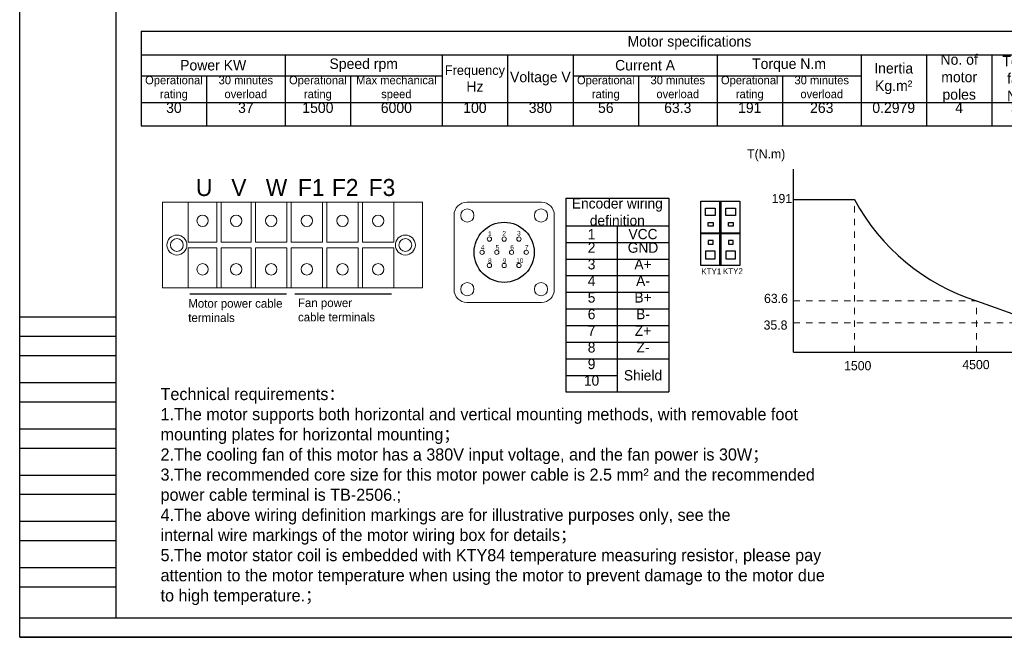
# Model space of a CAD drawing. Header units: inches. Extents: x -14936 to 8431, y -4781 to -2980.
# Tile 6 of 26: x -12151 to -10602, y -4781 to -3810. Entities that reach past the tile are written whole.
import ezdxf

# ---------------------------------------------------------------- set-up
doc = ezdxf.new("R2010")
doc.units = ezdxf.units.IN
doc.header["$MEASUREMENT"] = 0
doc.linetypes.add('JIS_02_1.2', pattern=[2.5, 1.25, -1.25])
doc.layers.add('1', color=1, linetype='Continuous')
doc.layers.add('尺寸标注', color=7, linetype='Continuous')
doc.layers.add('虚线', color=7, linetype='JIS_02_1.2', lineweight=13)
doc.styles.add('SLDTEXTSTYLE0', font='txt')

# ---------------------------------------------------------------- blocks, each defined once
blk = doc.blocks.new('*T85')
at = {"color": 0, "lineweight": -2}
for p, q in [((0, 0), (103, 0)), ((0, 0), (0, -37.1)), ((103, 0), (226.5, 0)), ((226.5, 0), (329.5, 0)), ((329.5, 0), (473.6, 0)), ((473.6, 0), (576.6, 0)), ((576.6, 0), (679.5, 0)), ((679.5, 0), (782.5, 0)), ((782.5, 0), (906, 0)), ((906, 0), (1009, 0)), ((1009, 0), (1132.6, 0)), ((1132.6, 0), (1235.5, 0)), ((1235.5, 0), (1338.5, 0)), ((1338.5, 0), (1441.4, 0)), ((1441.4, 0), (1622.2, 0)), ((1622.2, 0), (1725.1, 0)), ((1725.1, 0), (1725.1, -37.1)), ((0, -37.1), (103, -37.1)), ((0, -37.1), (0, -70.4)), ((103, -37.1), (226.5, -37.1)), ((226.5, -37.1), (329.5, -37.1)), ((226.5, -37.1), (226.5, -70.4)), ((329.5, -37.1), (473.6, -37.1)), ((473.6, -37.1), (576.6, -37.1)), ((473.6, -37.1), (473.6, -70.4)), ((576.6, -37.1), (679.5, -37.1)), ((576.6, -37.1), (576.6, -70.4)), ((679.5, -37.1), (782.5, -37.1)), ((679.5, -37.1), (679.5, -70.4)), ((782.5, -37.1), (906, -37.1)), ((906, -37.1), (1009, -37.1)), ((906, -37.1), (906, -70.4)), ((1009, -37.1), (1132.6, -37.1)), ((1132.6, -37.1), (1235.5, -37.1)), ((1132.6, -37.1), (1132.6, -70.4)), ((1235.5, -37.1), (1338.5, -37.1)), ((1235.5, -37.1), (1235.5, -70.4)), ((1338.5, -37.1), (1441.4, -37.1)), ((1338.5, -37.1), (1338.5, -70.4)), ((1441.4, -37.1), (1622.2, -37.1)), ((1441.4, -37.1), (1441.4, -70.4)), ((1622.2, -37.1), (1725.1, -37.1)), ((1622.2, -37.1), (1622.2, -70.4)), ((1725.1, -37.1), (1725.1, -70.4)), ((0, -70.4), (103, -70.4)), ((0, -70.4), (0, -112.2)), ((103, -70.4), (226.5, -70.4)), ((103, -70.4), (103, -112.2)), ((226.5, -70.4), (329.5, -70.4)), ((226.5, -70.4), (226.5, -112.2)), ((329.5, -70.4), (473.6, -70.4)), ((329.5, -70.4), (329.5, -112.2)), ((473.6, -70.4), (473.6, -112.2)), ((576.6, -70.4), (576.6, -112.2)), ((679.5, -70.4), (782.5, -70.4)), ((679.5, -70.4), (679.5, -112.2)), ((782.5, -70.4), (906, -70.4)), ((782.5, -70.4), (782.5, -112.2)), ((906, -70.4), (1009, -70.4)), ((906, -70.4), (906, -112.2)), ((1009, -70.4), (1132.6, -70.4)), ((1009, -70.4), (1009, -112.2)), ((1132.6, -70.4), (1132.6, -112.2)), ((1235.5, -70.4), (1235.5, -112.2)), ((1338.5, -70.4), (1338.5, -112.2)), ((1441.4, -70.4), (1441.4, -112.2)), ((1622.2, -70.4), (1622.2, -112.2)), ((1725.1, -70.4), (1725.1, -112.2)), ((0, -112.2), (103, -112.2)), ((0, -112.2), (0, -149.2)), ((103, -112.2), (226.5, -112.2)), ((103, -112.2), (103, -149.2)), ((226.5, -112.2), (329.5, -112.2)), ((226.5, -112.2), (226.5, -149.2)), ((329.5, -112.2), (473.6, -112.2)), ((329.5, -112.2), (329.5, -149.2)), ((473.6, -112.2), (576.6, -112.2)), ((473.6, -112.2), (473.6, -149.2)), ((576.6, -112.2), (679.5, -112.2)), ((576.6, -112.2), (576.6, -149.2)), ((679.5, -112.2), (782.5, -112.2)), ((679.5, -112.2), (679.5, -149.2)), ((782.5, -112.2), (906, -112.2)), ((782.5, -112.2), (782.5, -149.2)), ((906, -112.2), (1009, -112.2)), ((906, -112.2), (906, -149.2)), ((1009, -112.2), (1132.6, -112.2)), ((1009, -112.2), (1009, -149.2)), ((1132.6, -112.2), (1235.5, -112.2)), ((1132.6, -112.2), (1132.6, -149.2)), ((1235.5, -112.2), (1338.5, -112.2)), ((1235.5, -112.2), (1235.5, -149.2)), ((1338.5, -112.2), (1441.4, -112.2)), ((1338.5, -112.2), (1338.5, -149.2)), ((1441.4, -112.2), (1622.2, -112.2)), ((1441.4, -112.2), (1441.4, -149.2)), ((1622.2, -112.2), (1725.1, -112.2)), ((1622.2, -112.2), (1622.2, -149.2)), ((1725.1, -112.2), (1725.1, -149.2)), ((0, -149.2), (103, -149.2)), ((103, -149.2), (226.5, -149.2)), ((226.5, -149.2), (329.5, -149.2)), ((329.5, -149.2), (473.6, -149.2)), ((473.6, -149.2), (576.6, -149.2)), ((576.6, -149.2), (679.5, -149.2)), ((679.5, -149.2), (782.5, -149.2)), ((782.5, -149.2), (906, -149.2)), ((906, -149.2), (1009, -149.2)), ((1009, -149.2), (1132.6, -149.2)), ((1132.6, -149.2), (1235.5, -149.2)), ((1235.5, -149.2), (1338.5, -149.2)), ((1338.5, -149.2), (1441.4, -149.2)), ((1441.4, -149.2), (1622.2, -149.2)), ((1622.2, -149.2), (1725.1, -149.2))]:
    blk.add_line(p, q, dxfattribs=at)
at = {"color": 0}
for s, insert, char_height, width, attachment_point in [('Motor specifications', (862.6, -18.5), 16.474, 1725.008, 5), ('Power KW', (113.3, -53.7), 16.47, 226.392, 5), ('Speed rpm', (350.1, -53.7), 16.47, 246.984, 5), ('Current A', (792.8, -53.7), 16.47, 226.392, 5), ('Torque N.m', (1019.3, -53.7), 16.47, 226.392, 5), ('No. of motor poles', (1287, -74.6), 16.474, 102.84, 5), ('Torque factor Nm/A', (1390, -74.6), 16.474, 102.84, 5), ('{\\H0.9091x;Frequency} Hz', (525.1, -74.6), 16.474, 102.84, 5), ('Inertia Kg.m²', (1184, -74.6), 16.474, 102.84, 5), ('Fan power W', (1673.6, -74.6), 16.474, 102.84, 5), ('{\\H0.7955x;Operational rating}', (51.5, -70.5), 16.474, 102.84, 2), ('{\\H0.7955x;30 minutes overload}', (164.7, -70.5), 16.474, 123.432, 2), ('{\\H0.7955x;Operational rating}', (278, -70.5), 16.474, 102.84, 2), ('{\\H0.7955x;Max mechanical speed}', (401.5, -70.5), 16.474, 144.024, 2), ('Voltage V', (628.1, -74.6), 16.47, 102.84, 5), ('{\\H0.7955x;Operational rating}', (731, -70.5), 16.474, 102.84, 2), ('{\\H0.7955x;30 minutes overload}', (844.3, -70.5), 16.474, 123.432, 2), ('{\\H0.7955x;Operational rating}', (957.5, -70.5), 16.474, 102.84, 2), ('{\\H0.7955x;30 minutes overload}', (1070.8, -70.5), 16.474, 123.432, 2), ('Encoder type', (1531.8, -74.6), 16.474, 180.608, 5), ('30', (51.5, -112.2), 16.47, 102.84, 2), ('37', (164.7, -112.2), 16.47, 123.432, 2), ('1500', (278, -112.2), 16.47, 102.84, 2), ('6000', (401.5, -112.2), 16.47, 144.024, 2), ('100', (525.1, -112.2), 16.47, 102.84, 2), ('380', (628.1, -112.2), 16.47, 102.84, 2), ('56', (731, -112.2), 16.47, 102.84, 2), ('63.3', (844.3, -112.2), 16.47, 123.432, 2), ('191', (957.5, -112.2), 16.47, 102.84, 2), ('263', (1070.8, -112.2), 16.47, 123.432, 2), ('0.2979', (1184, -112.2), 16.47, 102.84, 2), ('4', (1287, -112.2), 16.5, 102.84, 2), ('3.41', (1390, -112.2), 16.47, 102.84, 2), ('{\\H0.7955x;5V - Incremental 2500 lines}', (1531.8, -112.2), 16.474, 180.608, 2), ('150', (1673.6, -112.2), 16.47, 102.84, 2)]:
    blk.add_mtext(s, dxfattribs=dict(at, insert=insert, char_height=char_height, width=width, attachment_point=attachment_point))
blk = doc.blocks.new('*T86')
at = {"color": 0, "lineweight": -2}
for p, q in [((0, 0), (80.9, 0)), ((0, 0), (0, -43.4)), ((80.9, 0), (161.7, 0)), ((161.7, 0), (161.7, -43.4)), ((0, -43.4), (80.9, -43.4)), ((0, -43.4), (0, -69.6)), ((80.9, -43.4), (161.7, -43.4)), ((80.9, -43.4), (80.9, -69.6)), ((161.7, -43.4), (161.7, -69.6)), ((0, -69.6), (80.9, -69.6)), ((0, -69.6), (0, -95.7)), ((80.9, -69.6), (161.7, -69.6)), ((80.9, -69.6), (80.9, -95.7)), ((161.7, -69.6), (161.7, -95.7)), ((0, -95.7), (80.9, -95.7)), ((0, -95.7), (0, -121.8)), ((80.9, -95.7), (161.7, -95.7)), ((80.9, -95.7), (80.9, -121.8)), ((161.7, -95.7), (161.7, -121.8)), ((0, -121.8), (80.9, -121.8)), ((0, -121.8), (0, -148)), ((80.9, -121.8), (161.7, -121.8)), ((80.9, -121.8), (80.9, -148)), ((161.7, -121.8), (161.7, -148)), ((0, -148), (80.9, -148)), ((0, -148), (0, -174.1)), ((80.9, -148), (161.7, -148)), ((80.9, -148), (80.9, -174.1)), ((161.7, -148), (161.7, -174.1)), ((0, -174.1), (80.9, -174.1)), ((0, -174.1), (0, -200.3)), ((80.9, -174.1), (161.7, -174.1)), ((80.9, -174.1), (80.9, -200.3)), ((161.7, -174.1), (161.7, -200.3)), ((0, -200.3), (80.9, -200.3)), ((0, -200.3), (0, -226.4)), ((80.9, -200.3), (161.7, -200.3)), ((80.9, -200.3), (80.9, -226.4)), ((161.7, -200.3), (161.7, -226.4)), ((0, -226.4), (80.9, -226.4)), ((0, -226.4), (0, -252.5)), ((80.9, -226.4), (161.7, -226.4)), ((80.9, -226.4), (80.9, -252.5)), ((161.7, -226.4), (161.7, -252.5)), ((0, -252.5), (80.9, -252.5)), ((0, -252.5), (0, -278.7)), ((80.9, -252.5), (161.7, -252.5)), ((80.9, -252.5), (80.9, -278.7)), ((161.7, -252.5), (161.7, -278.7)), ((0, -278.7), (80.9, -278.7)), ((0, -278.7), (0, -304.8)), ((80.9, -278.7), (80.9, -304.8)), ((161.7, -278.7), (161.7, -304.8)), ((0, -304.8), (80.9, -304.8)), ((80.9, -304.8), (161.7, -304.8))]:
    blk.add_line(p, q, dxfattribs=at)
at = {"color": 0}
for s, insert, char_height, width, attachment_point in [('Encoder wiring definition', (80.9, -21.7), 16.174, 161.621, 5), ('1', (40.4, -56.5), 16.2, 80.75, 5), ('VCC', (121.3, -56.5), 16.17, 80.75, 5), ('2', (40.4, -69.6), 16.2, 80.75, 2), ('GND', (121.3, -69.6), 16.17, 80.75, 2), ('3', (40.4, -95.8), 16.2, 80.75, 2), ('A+', (121.3, -95.8), 16.17, 80.75, 2), ('4', (40.4, -121.9), 16.2, 80.75, 2), ('A-', (121.3, -121.9), 16.17, 80.75, 2), ('5', (40.4, -148), 16.2, 80.75, 2), ('B+', (121.3, -148), 16.17, 80.75, 2), ('6', (40.4, -174.2), 16.2, 80.75, 2), ('B-', (121.3, -174.2), 16.17, 80.75, 2), ('7', (40.4, -200.3), 16.2, 80.75, 2), ('Z+', (121.3, -200.3), 16.17, 80.75, 2), ('8', (40.4, -226.5), 16.2, 80.75, 2), ('Z-', (121.3, -226.5), 16.17, 80.75, 2), ('9', (40.4, -252.6), 16.2, 80.75, 2), ('10', (40.4, -278.7), 16.17, 80.75, 2), ('Shield', (121.3, -278.7), 16.17, 80.75, 5)]:
    blk.add_mtext(s, dxfattribs=dict(at, insert=insert, char_height=char_height, width=width, attachment_point=attachment_point))

msp = doc.modelspace()

# ---------------------------------------------------------------- hatches: boundary and pattern name
h = msp.add_hatch()
h.set_pattern_fill('ANSI31', color=256, scale=0.936, style=0)
h.set_pattern_definition([(45, (-13822.13426, 1273.78338), (-0.0827314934, 0.0827314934), [])])
h.paths.add_polyline_path([(-11047.4059, -4095.5426), (-11049.2779, -4095.5426), (-11049.2779, -4196.4666), (-11047.4059, -4196.4666)])
msp.add_hatch(color=256).paths.add_polyline_path([(-11079.137, -4145.0686), (-11017.5467, -4145.0686), (-11017.5467, -4146.9406), (-11079.137, -4146.9406)])

# ---------------------------------------------------------------- linework, layer by layer
for p, q in [((-12150.6768, -4781.3712), (-12150.6768, -2979.983)), ((-10933.3357, -4140.9041), (-10933.3357, -4044.8122)), ((-11049.2779, -4095.5426), (-11049.2779, -4196.4666)), ((-11047.4059, -4095.5426), (-11047.4059, -4196.4666)), ((-10933.3357, -4092.8582), (-10837.2438, -4092.8582)), ((-10933.3357, -4236.996), (-10933.3357, -4140.9041)), ((-11883.0292, -4241.2128), (-11731.0651, -4241.2128)), ((-11717.5372, -4241.2128), (-11565.5731, -4241.2128)), ((-10933.3357, -4333.0879), (-10933.3357, -4236.996)), ((-10645.0601, -4252.1234), (-10548.9682, -4286.8475)), ((-11999.0448, -4277.953), (-12150.6768, -4277.953)), ((-11999.0448, -4308.2794), (-12150.6768, -4308.2794)), ((-10933.3357, -4333.0879), (-10837.2438, -4333.0879)), ((-10837.2438, -4333.0879), (-10741.1519, -4333.0879)), ((-10741.1519, -4333.0879), (-10645.0601, -4333.0879)), ((-10645.0601, -4333.0879), (-10548.9682, -4333.0879)), ((-11999.0448, -4338.6058), (-12150.6768, -4338.6058)), ((-11999.0448, -4381.0627), (-12150.6768, -4381.0627)), ((-11999.0448, -4411.3891), (-12150.6768, -4411.3891)), ((-11999.0448, -4453.8461), (-12150.6768, -4453.8461)), ((-11999.0448, -4484.1725), (-12150.6768, -4484.1725)), ((-11999.0448, -4526.6294), (-12150.6768, -4526.6294)), ((-11999.0448, -4556.9558), (-12150.6768, -4556.9558)), ((-11999.0448, -4599.4128), (-12150.6768, -4599.4128)), ((-11999.0448, -4629.7392), (-12150.6768, -4629.7392)), ((-11999.0448, -4672.1962), (-12150.6768, -4672.1962)), ((-11999.0448, -4702.5226), (-12150.6768, -4702.5226)), ((-11999.0448, -4751.0448), (-12150.6768, -4751.0448)), ((-9603.2592, -4781.3712), (-12150.6768, -4781.3712)), ((-12150.6768, -4781.3712), (-9603.2592, -4781.3712)), ((-12150.6768, -4781.3712), (-9603.2592, -4781.3712))]:
    msp.add_line(p, q)
at = {"color": 7, "linetype": 'Continuous', "lineweight": 15}
for p, q in [((-11925.8013, -4096.9139), (-11925.8013, -4231.6979)), ((-11885.3661, -4096.9139), (-11925.8013, -4096.9139)), ((-11885.3661, -4159.8131), (-11885.3661, -4096.9139)), ((-11840.4381, -4096.9139), (-11885.3661, -4096.9139)), ((-11840.4381, -4096.9139), (-11840.4381, -4159.8131)), ((-11833.6989, -4096.9139), (-11840.4381, -4096.9139)), ((-11833.6989, -4159.8131), (-11833.6989, -4096.9139)), ((-11786.5245, -4096.9139), (-11833.6989, -4096.9139)), ((-11786.5245, -4096.9139), (-11786.5245, -4159.8131)), ((-11779.7853, -4096.9139), (-11786.5245, -4096.9139)), ((-11779.7853, -4159.8131), (-11779.7853, -4096.9139)), ((-11730.3645, -4096.9139), (-11779.7853, -4096.9139)), ((-11730.3645, -4096.9139), (-11730.3645, -4159.8131)), ((-11723.6253, -4096.9139), (-11730.3645, -4096.9139)), ((-11723.6253, -4159.8131), (-11723.6253, -4096.9139)), ((-11674.2045, -4096.9139), (-11723.6253, -4096.9139)), ((-11674.2045, -4096.9139), (-11674.2045, -4159.8131)), ((-11667.4653, -4096.9139), (-11674.2045, -4096.9139)), ((-11667.4653, -4159.8131), (-11667.4653, -4096.9139)), ((-11618.0445, -4096.9139), (-11667.4653, -4096.9139)), ((-11618.0445, -4096.9139), (-11618.0445, -4159.8131)), ((-11611.3053, -4096.9139), (-11618.0445, -4096.9139)), ((-11611.3053, -4159.8131), (-11611.3053, -4096.9139)), ((-11561.8845, -4096.9139), (-11611.3053, -4096.9139)), ((-11561.8845, -4096.9139), (-11561.8845, -4159.8131)), ((-11516.9565, -4096.9139), (-11561.8845, -4096.9139)), ((-11516.9565, -4231.6979), (-11516.9565, -4096.9139)), ((-11447.0595, -4096.9139), (-11329.7975, -4096.9139)), ((-11467.2771, -4234.3936), (-11467.2771, -4117.1315)), ((-11309.5799, -4234.3936), (-11309.5799, -4117.1315)), ((-11840.4381, -4159.8131), (-11885.3661, -4159.8131)), ((-11786.5245, -4159.8131), (-11833.6989, -4159.8131)), ((-11730.3645, -4159.8131), (-11779.7853, -4159.8131)), ((-11674.2045, -4159.8131), (-11723.6253, -4159.8131)), ((-11618.0445, -4159.8131), (-11667.4653, -4159.8131)), ((-11561.8845, -4159.8131), (-11611.3053, -4159.8131)), ((-11885.3661, -4231.6979), (-11885.3661, -4168.7987)), ((-11885.3661, -4168.7987), (-11840.4381, -4168.7987)), ((-11840.4381, -4168.7987), (-11840.4381, -4231.6979)), ((-11833.6989, -4231.6979), (-11833.6989, -4168.7987)), ((-11833.6989, -4168.7987), (-11786.5245, -4168.7987)), ((-11786.5245, -4168.7987), (-11786.5245, -4231.6979)), ((-11779.7853, -4231.6979), (-11779.7853, -4168.7987)), ((-11779.7853, -4168.7987), (-11730.3645, -4168.7987)), ((-11730.3645, -4168.7987), (-11730.3645, -4231.6979)), ((-11723.6253, -4231.6979), (-11723.6253, -4168.7987)), ((-11723.6253, -4168.7987), (-11674.2045, -4168.7987)), ((-11674.2045, -4168.7987), (-11674.2045, -4231.6979)), ((-11667.4653, -4231.6979), (-11667.4653, -4168.7987)), ((-11667.4653, -4168.7987), (-11618.0445, -4168.7987)), ((-11618.0445, -4168.7987), (-11618.0445, -4231.6979)), ((-11611.3053, -4231.6979), (-11611.3053, -4168.7987)), ((-11611.3053, -4168.7987), (-11561.8845, -4168.7987)), ((-11561.8845, -4168.7987), (-11561.8845, -4231.6979)), ((-11925.8013, -4231.6979), (-11885.3661, -4231.6979)), ((-11885.3661, -4231.6979), (-11840.4381, -4231.6979)), ((-11840.4381, -4231.6979), (-11833.6989, -4231.6979)), ((-11833.6989, -4231.6979), (-11786.5245, -4231.6979)), ((-11786.5245, -4231.6979), (-11779.7853, -4231.6979)), ((-11779.7853, -4231.6979), (-11730.3645, -4231.6979)), ((-11730.3645, -4231.6979), (-11723.6253, -4231.6979)), ((-11723.6253, -4231.6979), (-11674.2045, -4231.6979)), ((-11674.2045, -4231.6979), (-11667.4653, -4231.6979)), ((-11667.4653, -4231.6979), (-11618.0445, -4231.6979)), ((-11618.0445, -4231.6979), (-11611.3053, -4231.6979)), ((-11611.3053, -4231.6979), (-11561.8845, -4231.6979)), ((-11561.8845, -4231.6979), (-11516.9565, -4231.6979)), ((-11447.0595, -4254.6112), (-11329.7975, -4254.6112))]:
    msp.add_line(p, q, dxfattribs=at)
for points in [[(-11079.137, -4095.5426), (-11017.5467, -4095.5426), (-11017.5467, -4196.4666), (-11079.137, -4196.4666)], [(-11071.6279, -4106.0699), (-11056.3148, -4106.0699), (-11056.3148, -4118.0068), (-11071.6279, -4118.0068)], [(-11039.8968, -4106.0699), (-11024.5837, -4106.0699), (-11024.5837, -4118.0068), (-11039.8968, -4118.0068)], [(-11067.3768, -4128.8345), (-11059.7202, -4128.8345), (-11059.7202, -4134.8029), (-11067.3768, -4134.8029)], [(-11035.6456, -4128.8345), (-11027.989, -4128.8345), (-11027.989, -4134.8029), (-11035.6456, -4134.8029)], [(-11079.137, -4145.0686), (-11017.5467, -4145.0686), (-11017.5467, -4146.9406), (-11079.137, -4146.9406)], [(-11067.3768, -4163.1748), (-11059.7202, -4163.1748), (-11059.7202, -4157.2063), (-11067.3768, -4157.2063)], [(-11035.6456, -4163.1748), (-11027.989, -4163.1748), (-11027.989, -4157.2063), (-11035.6456, -4157.2063)], [(-11071.6279, -4185.9394), (-11056.3148, -4185.9394), (-11056.3148, -4174.0024), (-11071.6279, -4174.0024)], [(-11039.8968, -4185.9394), (-11024.5837, -4185.9394), (-11024.5837, -4174.0024), (-11039.8968, -4174.0024)]]:
    msp.add_lwpolyline(points, close=True)
for centre, radius in [((-11862.9021, -4126.1171), 8.9856), ((-11810.1117, -4126.1171), 8.9856), ((-11755.0749, -4126.1171), 8.9856), ((-11698.9149, -4126.1171), 8.9856), ((-11642.7549, -4126.1171), 8.9856), ((-11586.5949, -4126.1171), 8.9856), ((-11446.3856, -4117.8054), 10.4458), ((-11330.4714, -4117.8054), 10.4458), ((-11903.3373, -4164.3059), 15.7248), ((-11543.9133, -4164.3059), 15.7248), ((-11903.3373, -4164.3059), 10.1088), ((-11543.9133, -4164.3059), 10.1088), ((-11862.9021, -4202.4947), 8.9856), ((-11810.1117, -4202.4947), 8.9856), ((-11755.0749, -4202.4947), 8.9856), ((-11698.9149, -4202.4947), 8.9856), ((-11642.7549, -4202.4947), 8.9856), ((-11586.5949, -4202.4947), 8.9856), ((-11446.3856, -4233.7196), 10.4458), ((-11330.4714, -4233.7196), 10.4458)]:
    msp.add_circle(centre, radius, dxfattribs=at)
msp.add_circle((-11388.4285, -4175.7625), 47.2435)
for centre, radius, start, end in [((-11447.0595, -4117.1315), 20.2176, 90, 180), ((-11329.7975, -4117.1315), 20.2176, 0, 90), ((-11411.5574, -4155.0429), 3.373, 0, 180), ((-11388.4285, -4155.0429), 3.373, 0, 180), ((-11365.2996, -4155.0429), 3.373, 0, 180), ((-11411.5574, -4155.0429), 3.373, 180, 0), ((-11388.4285, -4155.0429), 3.373, 180, 0), ((-11365.2996, -4155.0429), 3.373, 180, 0), ((-11423.1219, -4175.7625), 3.373, 0, 180), ((-11423.1219, -4175.7625), 3.373, 180, 0), ((-11399.993, -4175.7625), 3.373, 0, 180), ((-11399.993, -4175.7625), 3.373, 180, 0), ((-11376.864, -4175.7625), 3.373, 0, 180), ((-11376.864, -4175.7625), 3.373, 180, 0), ((-11353.7351, -4175.7625), 3.373, 0, 180), ((-11353.7351, -4175.7625), 3.373, 180, 0), ((-11411.5574, -4196.4822), 3.373, 0, 180), ((-11411.5574, -4196.4822), 3.373, 180, 0), ((-11388.4285, -4196.4822), 3.373, 0, 180), ((-11388.4285, -4196.4822), 3.373, 180, 0), ((-11365.2996, -4196.4822), 3.373, 0, 180), ((-11365.2996, -4196.4822), 3.373, 180, 0), ((-11447.0595, -4234.3936), 20.2176, 180, 270), ((-11329.7975, -4234.3936), 20.2176, 270, 0)]:
    msp.add_arc(centre, radius, start, end, dxfattribs=at)
msp.add_arc((-10543.4743, -3933.9551), 333.9921, 208.4094385, 252.2925978)
at = {"layer": '1'}
for p, q in [((-11999.0448, -4751.0448), (-11999.0448, -3010.3094)), ((-9633.5856, -4751.0448), (-11999.0448, -4751.0448))]:
    msp.add_line(p, q, dxfattribs=at)
at = {"layer": '虚线', "ltscale": 8}
for p, q in [((-10837.2438, -4333.0879), (-10837.2438, -4092.8582)), ((-10933.3357, -4252.1234), (-10645.0601, -4252.1234)), ((-10645.0601, -4333.0879), (-10645.0601, -4252.1234)), ((-10933.3357, -4286.8475), (-10548.9682, -4286.8475))]:
    msp.add_line(p, q, dxfattribs=at)

# ---------------------------------------------------------------- block references
for name, p in [('*T85', (-11959.5483, -3827.8522)), ('*T86', (-11291.2887, -4090.682))]:
    msp.add_blockref(name, p)

# ---------------------------------------------------------------- texts
at = {"insert": (-11929.0304, -4389.2333), "char_height": 19, "width": 1420.623199, "attachment_point": 1}
msp.add_mtext('Technical requirements：\\P\\pt472.3;1.The motor supports both horizontal and vertical mounting methods, with removable foot \\Pmounting plates for horizontal mounting；\\P\\ptz;2.The cooling fan of this motor has a 380V input voltage, and the fan power is 30W；\\P3.The recommended core size for this motor power cable is 2.5 mm² and the recommended \\Ppower cable terminal is TB-2506.;\\P4.The above wiring definition markings are for illustrative purposes only, see the \\Pinternal wire markings of the motor wiring box for details；\\P5.The motor stator coil is embedded with KTY84 temperature measuring resistor, please pay \\Pattention to the motor temperature when using the motor to prevent damage to the motor due \\Pto high temperature.；', dxfattribs=at)
at = {"layer": '尺寸标注', "attachment_point": 1, "style": 'SLDTEXTSTYLE0'}
for s, insert, char_height in [('T(N.m)', (-11006.1469, -4013.7517), 14.41378), ('U', (-11873.3557, -4060.4208), 26.7462), ('V', (-11817.7081, -4060.4208), 26.7462), ('W', (-11763.4628, -4060.4208), 26.7462), ('F1', (-11712.9742, -4060.4208), 26.7462), ('F2', (-11659.4201, -4060.4208), 26.7462), ('F3', (-11601.5088, -4060.4208), 26.7462), ('191', (-10967.5557, -4083.9499), 14.41378), ('1', (-11413.851, -4142.934), 7.3008), ('2', (-11391.142, -4142.2799), 7.3008), ('3', (-11368.0966, -4142.0919), 7.3008), ('4', (-11424.9478, -4164.2999), 7.3008), ('5', (-11402.008, -4164.4647), 7.3008), ('6', (-11378.7888, -4164.3829), 7.3008), ('7', (-11355.7177, -4164.4346), 7.3008), ('8', (-11413.6392, -4185.2487), 7.3008), ('9', (-11390.4361, -4185.1774), 7.3008), ('10', (-11369.3922, -4185.2013), 7.3008), ('KTY1', (-11078.1926, -4201.1966), 9.36), ('KTY2', (-11044.199, -4200.7601), 9.36), ('63.6', (-10979.5596, -4241.0763), 14.41378), ('Motor power cable \\Pterminals', (-11885.415, -4249.4139), 13.4784), ('Fan power \\Pcable terminals', (-11712.852, -4248.4543), 13.4784), ('35.8', (-10980.2388, -4282.9518), 14.41378), ('1500', (-10853.5853, -4346.8931), 14.41378), ('4500', (-10667.5602, -4345.1624), 14.41378)]:
    msp.add_mtext(s, dxfattribs=dict(at, insert=insert, char_height=char_height))

doc.saveas('drawing.dxf')
